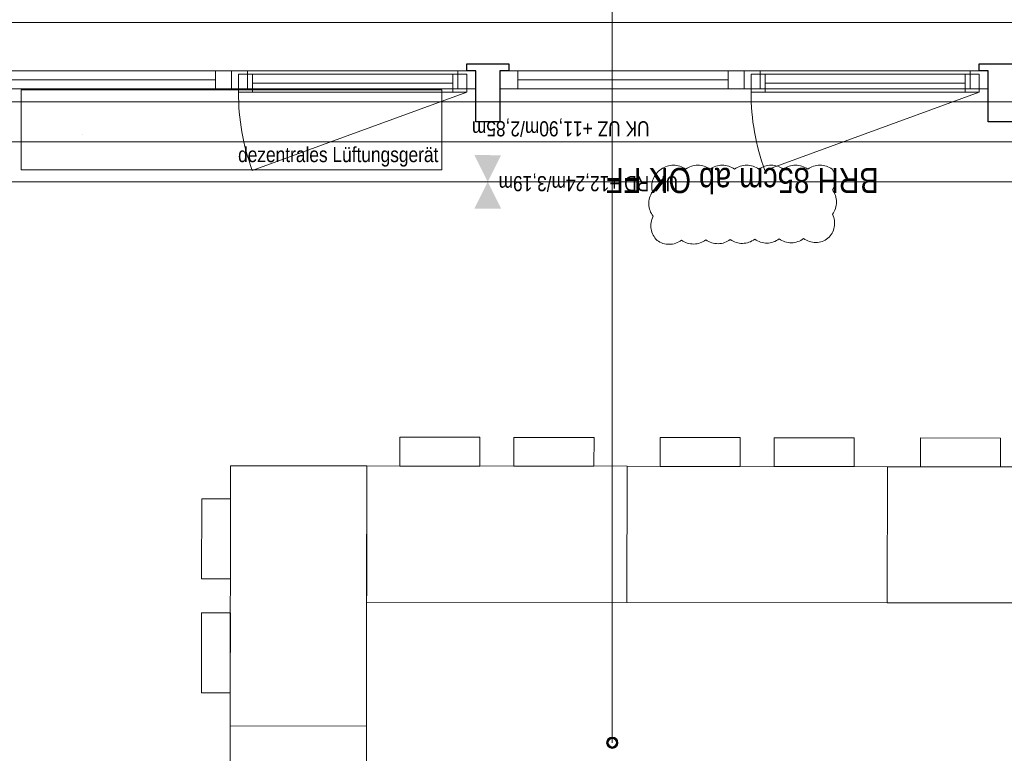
# Model space of a CAD drawing. Extents: x -620 to 300, y 62 to 1112.
# Tile 176 of 200: x -446 to -348, y 938 to 1012. Entities that reach past the tile are written whole.
import ezdxf
from ezdxf.lldxf.tags import DXFTag

# ---------------------------------------------------------------- set-up
doc = ezdxf.new("R2010")
doc.units = 0
doc.layers.get('0').update_dxf_attribs({"lineweight": 13})
for name, color, linetype, lineweight, true_color in [('30 -33 Aussenwände- 7 Fassade_ Elemente', 7, 'Continuous', 9, 0x00aacc), ('30 -35 Decken- 1 Konstruktion-Träger- Stahlbeton', 7, 'Continuous', 13, 0x33aa00), ('60- 61 allgemeine Ausstattung- 1 Möbel', 9, 'Continuous', 9, 0x808080), ('70 -75 Raumstempel-2 Verweislinie', 3, 'Continuous', 9, 0x00ff00), ('70 -76 Bemaßung- 2 Allgemein', 9, 'Continuous', 5, 0x808080), ('70 -77 Revision- 2 Wolken', 7, 'Continuous', 18, 0x944cff)]:
    doc.layers.add(name, color=color, linetype=linetype, lineweight=lineweight, true_color=true_color)
doc.layers.add('70 -71 Achsen- 1 Gebäudeachsen', color=7, linetype='STRICHPUNKT2-A06CPVM0L0', lineweight=18)
doc.styles.get("Standard").update_dxf_attribs({"font": 'ARIALN.TTF'})
tags = doc.linetypes.add('grob-A06CPVLVL0', pattern=[14, 3, -8, 3]).pattern_tags.tags
tags[8:9] = [DXFTag(74, 4), DXFTag(75, 0), DXFTag(340, '0'), DXFTag(46, 0.0), DXFTag(50, 0.0), DXFTag(44, 0.0), DXFTag(45, 0.0)]
tags[6:7] = [DXFTag(74, 4), DXFTag(75, 0), DXFTag(340, '0'), DXFTag(46, 0.0), DXFTag(50, 0.0), DXFTag(44, 0.0), DXFTag(45, 0.0)]
tags[4:5] = [DXFTag(74, 4), DXFTag(75, 0), DXFTag(340, '0'), DXFTag(46, 0.0), DXFTag(50, 0.0), DXFTag(44, 0.0), DXFTag(45, 0.0)]
tags = doc.linetypes.add('STRICHPUNKT2-A06CPVM0L0', pattern=[12.7, 6.35, -3.175, 0, -3.175]).pattern_tags.tags
tags[10:11] = [DXFTag(74, 4), DXFTag(75, 0), DXFTag(340, '0'), DXFTag(46, 0.0), DXFTag(50, 0.0), DXFTag(44, 0.0), DXFTag(45, 0.0)]
tags[8:9] = [DXFTag(74, 4), DXFTag(75, 0), DXFTag(340, '0'), DXFTag(46, 0.0), DXFTag(50, 0.0), DXFTag(44, 0.0), DXFTag(45, 0.0)]
tags[6:7] = [DXFTag(74, 4), DXFTag(75, 0), DXFTag(340, '0'), DXFTag(46, 0.0), DXFTag(50, 0.0), DXFTag(44, 0.0), DXFTag(45, 0.0)]
tags[4:5] = [DXFTag(74, 4), DXFTag(75, 0), DXFTag(340, '0'), DXFTag(46, 0.0), DXFTag(50, 0.0), DXFTag(44, 0.0), DXFTag(45, 0.0)]

# ---------------------------------------------------------------- blocks, each defined once
blk = doc.blocks.new('Referenz-A06CPVM1L0')
at = {"layer": '30 -33 Aussenwände- 7 Fassade_ Elemente', "color": 0, "linetype": 'Continuous', "ltscale": 0.13}
for p, q in [((-454.776, 1011.554), (-292.576, 1011.554)), ((-424.876, 1006.714), (-449.276, 1006.714)), ((-424.876, 1004.914), (-424.876, 1006.714)), ((-400.476, 1006.714), (-424.876, 1006.714)), ((-401.376, 1006.364), (-424.176, 1006.364)), ((-424.176, 1006.364), (-424.176, 1004.564)), ((-401.376, 1004.564), (-401.376, 1006.364)), ((-400.476, 1004.914), (-400.476, 1006.714)), ((-373.676, 1006.714), (-398.076, 1006.714)), ((-398.076, 1006.714), (-398.076, 1004.914)), ((-349.276, 1006.714), (-373.676, 1006.714)), ((-373.676, 1006.714), (-373.676, 1004.914)), ((-350.176, 1006.364), (-372.976, 1006.364)), ((-372.976, 1006.364), (-372.976, 1004.564)), ((-350.176, 1004.564), (-350.176, 1006.364)), ((-349.276, 1004.914), (-349.276, 1006.714)), ((-449.276, 1004.914), (-424.876, 1004.914)), ((-424.876, 1004.914), (-400.476, 1004.914)), ((-424.176, 1004.564), (-401.376, 1004.564)), ((-398.076, 1004.914), (-373.676, 1004.914)), ((-373.676, 1004.914), (-349.276, 1004.914)), ((-372.976, 1004.564), (-350.176, 1004.564)), ((-295.676, 995.614), (-451.676, 995.614))]:
    blk.add_line(p, q, dxfattribs=at)
at = {"layer": '30 -33 Aussenwände- 7 Fassade_ Elemente', "color": 0, "linetype": 'Continuous', "lineweight": 25, "ltscale": 0.25}
for p, q in [((-401.376, 1006.714), (-401.376, 1007.414)), ((-401.376, 1007.414), (-397.176, 1007.414)), ((-397.176, 1007.414), (-397.176, 1006.714)), ((-350.176, 1006.714), (-350.176, 1007.414)), ((-350.176, 1007.414), (-345.976, 1007.414)), ((-400.476, 1006.714), (-401.376, 1006.714)), ((-400.476, 1001.614), (-400.476, 1006.714)), ((-397.176, 1006.714), (-398.076, 1006.714)), ((-398.076, 1006.714), (-398.076, 1001.614)), ((-349.276, 1006.714), (-350.176, 1006.714)), ((-349.276, 1001.614), (-349.276, 1006.714)), ((-398.076, 1001.614), (-400.476, 1001.614)), ((-346.876, 1001.614), (-349.276, 1001.614))]:
    blk.add_line(p, q, dxfattribs=at)
at = {"layer": '30 -33 Aussenwände- 7 Fassade_ Elemente', "color": 0, "linetype": 'Continuous', "lineweight": 18, "ltscale": 0.18}
for p, q in [((-424.876, 1006.714), (-426.476, 1006.714)), ((-426.476, 1006.714), (-426.476, 1004.914)), ((-423.276, 1006.714), (-424.876, 1006.714)), ((-424.876, 1006.714), (-424.876, 1004.914)), ((-422.776, 1006.364), (-424.176, 1006.364)), ((-424.176, 1006.364), (-424.176, 1004.564)), ((-423.276, 1004.914), (-423.276, 1006.714)), ((-422.776, 1004.564), (-422.776, 1006.364)), ((-401.376, 1006.364), (-402.776, 1006.364)), ((-402.776, 1006.364), (-402.776, 1004.564)), ((-400.476, 1006.714), (-402.276, 1006.714)), ((-402.276, 1006.714), (-402.276, 1004.914)), ((-401.376, 1004.564), (-401.376, 1006.364)), ((-400.476, 1004.914), (-400.476, 1006.714)), ((-396.276, 1006.714), (-398.076, 1006.714)), ((-398.076, 1006.714), (-398.076, 1004.914)), ((-396.276, 1004.914), (-396.276, 1006.714)), ((-373.676, 1006.714), (-375.276, 1006.714)), ((-375.276, 1006.714), (-375.276, 1004.914)), ((-373.676, 1004.914), (-373.676, 1006.714)), ((-372.076, 1006.714), (-373.676, 1006.714)), ((-371.576, 1006.364), (-372.976, 1006.364)), ((-372.976, 1006.364), (-372.976, 1004.564)), ((-372.076, 1004.914), (-372.076, 1006.714)), ((-371.576, 1004.564), (-371.576, 1006.364)), ((-350.176, 1006.364), (-351.576, 1006.364)), ((-351.576, 1006.364), (-351.576, 1004.564)), ((-349.276, 1006.714), (-351.076, 1006.714)), ((-351.076, 1006.714), (-351.076, 1004.914)), ((-350.176, 1004.564), (-350.176, 1006.364)), ((-349.276, 1004.914), (-349.276, 1006.714)), ((-426.476, 1005.814), (-447.476, 1005.814)), ((-422.776, 1005.464), (-402.776, 1005.464)), ((-375.276, 1005.814), (-396.276, 1005.814)), ((-371.576, 1005.464), (-351.576, 1005.464)), ((-426.476, 1004.914), (-424.876, 1004.914)), ((-424.876, 1004.914), (-423.276, 1004.914)), ((-424.176, 1004.564), (-422.776, 1004.564)), ((-402.776, 1004.564), (-401.376, 1004.564)), ((-402.276, 1004.914), (-400.476, 1004.914)), ((-398.076, 1004.914), (-396.276, 1004.914)), ((-375.276, 1004.914), (-373.676, 1004.914)), ((-373.676, 1004.914), (-372.076, 1004.914)), ((-372.976, 1004.564), (-371.576, 1004.564)), ((-351.576, 1004.564), (-350.176, 1004.564)), ((-351.076, 1004.914), (-349.276, 1004.914))]:
    blk.add_line(p, q, dxfattribs=at)
at = {"layer": '30 -33 Aussenwände- 7 Fassade_ Elemente', "color": 0, "linetype": 'grob-A06CPVLVL0', "ltscale": 0.13}
for p, q in [((-445.876, 1004.814), (-403.876, 1004.814)), ((-445.876, 996.814), (-445.876, 1004.814)), ((-401.376, 1004.564), (-422.801, 996.766)), ((-403.876, 1004.814), (-403.876, 996.814)), ((-350.176, 1004.564), (-371.601, 996.766)), ((-403.876, 996.814), (-445.876, 996.814))]:
    blk.add_line(p, q, dxfattribs=at)
for centre in [(-401.376, 1004.564), (-350.176, 1004.564)]:
    blk.add_ellipse(centre, major_axis=(-22.8, 0), ratio=1, start_param=0, end_param=0.349066, dxfattribs=at)
at = {"layer": '30 -35 Decken- 1 Konstruktion-Träger- Stahlbeton', "color": 0, "linetype": 'grob-A06CPVLVL0', "lineweight": -2, "ltscale": 0.13}
for p, q in [((34.824, 1003.614), (-539.606, 1003.614)), ((34.824, 995.614), (-539.606, 995.614))]:
    blk.add_line(p, q, dxfattribs=at)
at = {"layer": '60- 61 allgemeine Ausstattung- 1 Möbel', "color": 0, "linetype": 'Continuous', "ltscale": 0.13}
for p, q in [((-408.053, 967.215), (-408.049, 970.095)), ((-408.049, 970.095), (-400.049, 970.084)), ((-400.049, 970.084), (-400.053, 967.203)), ((-396.663, 967.199), (-396.659, 970.079)), ((-396.659, 970.079), (-388.659, 970.068)), ((-388.659, 970.068), (-388.663, 967.188)), ((-382.053, 967.178), (-382.049, 970.059)), ((-382.049, 970.059), (-374.049, 970.048)), ((-374.049, 970.048), (-374.053, 967.167)), ((-370.663, 967.162), (-370.659, 970.043)), ((-370.659, 970.043), (-362.659, 970.032)), ((-362.659, 970.032), (-362.663, 967.151)), ((-356.053, 967.142), (-356.049, 970.023)), ((-356.049, 970.023), (-348.049, 970.012)), ((-348.049, 970.012), (-348.053, 967.131)), ((-424.994, 941.238), (-424.958, 967.238)), ((-424.958, 967.238), (-411.358, 967.219)), ((-411.358, 967.219), (-411.394, 941.219)), ((-411.377, 953.619), (-411.358, 967.219)), ((-411.358, 967.219), (-385.358, 967.183)), ((-400.053, 967.203), (-408.053, 967.215)), ((-388.663, 967.188), (-396.663, 967.199)), ((-385.377, 953.583), (-385.358, 967.183)), ((-385.358, 967.183), (-385.377, 953.583)), ((-385.358, 967.183), (-359.358, 967.147)), ((-374.053, 967.167), (-382.053, 967.178)), ((-362.663, 967.151), (-370.663, 967.162)), ((-359.358, 967.147), (-359.377, 953.547)), ((-359.377, 953.547), (-359.358, 967.147)), ((-359.358, 967.147), (-333.358, 967.11)), ((-348.053, 967.131), (-356.053, 967.142)), ((-427.855, 955.937), (-427.844, 963.937)), ((-427.844, 963.937), (-424.963, 963.933)), ((-424.963, 963.933), (-424.974, 955.933)), ((-424.974, 955.933), (-427.855, 955.937)), ((-385.377, 953.583), (-411.377, 953.619)), ((-359.377, 953.547), (-385.377, 953.583)), ((-333.377, 953.51), (-359.377, 953.547)), ((-427.871, 944.547), (-427.859, 952.547)), ((-427.859, 952.547), (-424.979, 952.543)), ((-424.979, 952.543), (-424.99, 944.543)), ((-424.99, 944.543), (-427.871, 944.547)), ((-425.031, 915.238), (-424.994, 941.238)), ((-411.394, 941.219), (-424.994, 941.238)), ((-424.994, 941.238), (-411.394, 941.219)), ((-411.394, 941.219), (-411.431, 915.219))]:
    blk.add_line(p, q, dxfattribs=at)
at = {"layer": '70 -71 Achsen- 1 Gebäudeachsen', "color": 0, "linetype": 'STRICHPUNKT2-A06CPVM0L0', "ltscale": 0.18}
blk.add_line((-539.606, 999.614), (75.885, 999.614), dxfattribs=at)
at = {"layer": '70 -75 Raumstempel-2 Verweislinie', "color": 0, "linetype": 'Continuous', "ltscale": 0.13}
blk.add_line((-386.835, 1074.315), (-386.835, 939.561), dxfattribs=at)
at = {"layer": '70 -75 Raumstempel-2 Verweislinie', "color": 0, "linetype": 'ByBlock', "lineweight": 50, "ltscale": 0.5}
blk.add_circle((-386.835, 939.561), 0.5, dxfattribs=at)
at = {"layer": '70 -76 Bemaßung- 2 Allgemein', "color": 0, "linetype": 'Continuous', "ltscale": 0.13}
blk.add_line((-349.276, 995.614), (-345.776, 995.614), dxfattribs=at)
at = {"layer": '70 -76 Bemaßung- 2 Allgemein', "color": 0, "lineweight": 0}
for points in [[(-400.608, 998.284), (-399.276, 995.614), (-397.938, 998.283)], [(-397.944, 992.943), (-399.276, 995.614), (-400.615, 992.945)]]:
    blk.add_solid(points, dxfattribs=at)
at = {"layer": '70 -77 Revision- 2 Wolken', "color": 0, "linetype": 'Continuous', "ltscale": 0.18}
for centre, major_axis in [((-380.726, 995.258), (0, 2.032)), ((-380.726, 995.258), (1.219, 1.626)), ((-378.287, 995.258), (0, 2.032)), ((-378.287, 995.258), (1.219, 1.626)), ((-375.849, 995.258), (0, 2.032)), ((-375.849, 995.258), (1.219, 1.626)), ((-373.411, 995.258), (0, 2.032)), ((-373.411, 995.258), (1.219, 1.626)), ((-370.972, 995.258), (0, 2.032)), ((-370.972, 995.258), (1.219, 1.626)), ((-368.534, 995.258), (0, 2.032)), ((-368.534, 995.258), (1.219, 1.626)), ((-366.095, 995.258), (0, 2.032)), ((-366.095, 995.258), (1.219, 1.626)), ((-380.867, 995.161), (-1.079, 1.722)), ((-366.247, 995.833), (1.727, 0.018)), ((-380.867, 995.161), (-1.896, 0.731)), ((-366.247, 995.833), (1.393, -1.022)), ((-381.159, 993.441), (-1.663, 1.167)), ((-366.468, 993.575), (2.032, 0.021)), ((-381.159, 993.441), (-2.031, -0.064)), ((-366.468, 993.575), (1.638, -1.202)), ((-366.657, 991.484), (1.995, -0.386)), ((-380.947, 991.224), (-1.798, 0.947)), ((-380.947, 991.224), (-2.006, -0.321)), ((-366.657, 991.484), (1.365, -1.506)), ((-381.161, 991.404), (-1.199, -1.641)), ((-381.161, 991.404), (0.026, -2.032)), ((-378.723, 991.435), (-1.199, -1.641)), ((-378.723, 991.435), (0.026, -2.032)), ((-376.285, 991.466), (-1.199, -1.641)), ((-376.285, 991.466), (0.026, -2.032)), ((-373.847, 991.496), (-1.199, -1.641)), ((-373.847, 991.496), (0.026, -2.032)), ((-371.408, 991.527), (-1.199, -1.641)), ((-371.408, 991.527), (0.026, -2.032)), ((-368.97, 991.558), (-1.199, -1.641)), ((-368.97, 991.558), (0.026, -2.032)), ((-366.532, 991.588), (-1.199, -1.641)), ((-366.532, 991.588), (0.026, -2.032))]:
    blk.add_ellipse(centre, major_axis=major_axis, ratio=1, start_param=0, end_param=0.643501, dxfattribs=at)
at = {"layer": '30 -33 Aussenwände- 7 Fassade_ Elemente', "color": 0, "linetype": 'ByBlock', "ltscale": 0.13, "char_height": 0.0036, "attachment_point": 1, "rotation": 180}
for s, insert in [('{\\fArial Narrow;instanceID}', (-439.777, 1000.347)), ('{\\fArial Narrow;IFC_UUID}', (-439.777, 1000.347)), ('{\\fArial Narrow;instanceID}', (-385.777, 1000.347)), ('{\\fArial Narrow;IFC_UUID}', (-385.777, 1000.347))]:
    blk.add_mtext(s, dxfattribs=dict(at, insert=insert))
at = {"layer": '30 -33 Aussenwände- 7 Fassade_ Elemente', "color": 0, "linetype": 'Continuous', "ltscale": 0.13, "insert": (-424.214, 999.1), "char_height": 1.51033, "attachment_point": 1}
blk.add_mtext('{\\fArial Narrow;dezentrales Lüftungsgerät}', dxfattribs=at)
at = {"layer": '30 -33 Aussenwände- 7 Fassade_ Elemente', "color": 0, "linetype": 'Continuous', "ltscale": 0.13, "insert": (-360.227, 994.494), "char_height": 2.51722, "attachment_point": 1, "rotation": 180}
blk.add_mtext('{\\fArial Narrow;BRH 85cm ab OK FF}', dxfattribs=at)
at = {"layer": '70 -76 Bemaßung- 2 Allgemein', "color": 0, "linetype": 'Continuous', "ltscale": 0.13, "char_height": 1.51033, "attachment_point": 1, "rotation": 180}
for s, insert in [('{\\fArial Narrow;UK UZ +11,90m/2,85m}', (-383.116, 1000.164)), ('{\\fArial Narrow;UK RD +12,24m/3,19m}', (-380.26, 994.682))]:
    blk.add_mtext(s, dxfattribs=dict(at, insert=insert))

msp = doc.modelspace()

# ---------------------------------------------------------------- block references
at = {"color": 8, "lineweight": 13, "ltscale": 0.13, "true_color": 0x808080}
msp.add_blockref('Referenz-A06CPVM1L0', (0, 0), dxfattribs=at)

doc.saveas('drawing.dxf')
